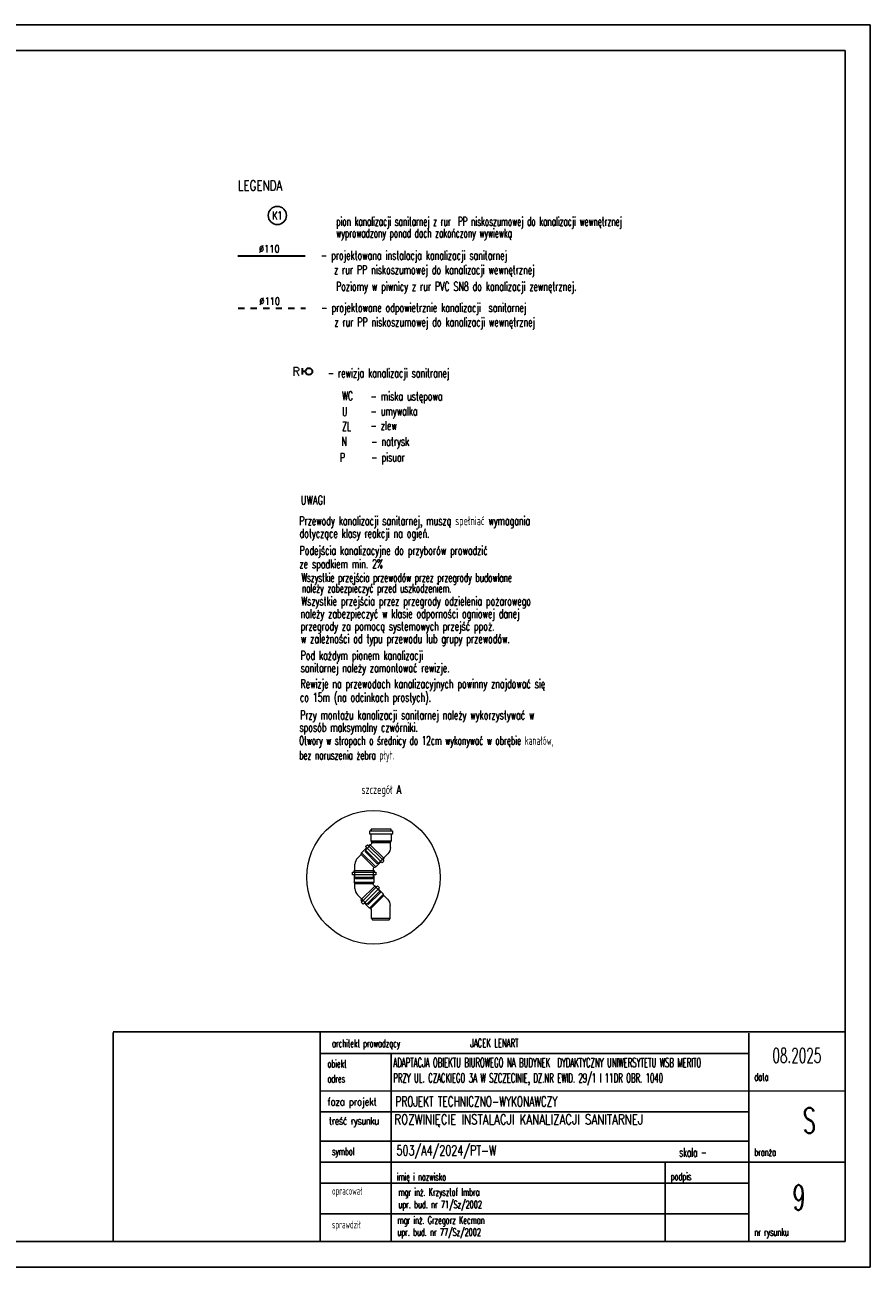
# Model space of a CAD drawing. Header units: millimetres. Extents: x -34676 to 172266, y 39940 to 476087.
# Tile 211 of 256: x 152052 to 172266, y 274875 to 304575. Entities that reach past the tile are written whole.
import ezdxf
from ezdxf.enums import TextEntityAlignment as Align
from ezdxf.lldxf.tags import DXFTag

# ---------------------------------------------------------------- set-up
doc = ezdxf.new("R2010")
doc.units = ezdxf.units.MM
doc.header["$MEASUREMENT"] = 0
doc.linetypes.add('DASHED', pattern=[2, 1, -1])
for name, color, linetype, lineweight in [('# nr wpustów', 200, 'Continuous', 9), ('##pion ks', 7, 'Continuous', 20), ('#ks', 34, 'Continuous', 30)]:
    doc.layers.add(name, color=color, linetype=linetype, lineweight=lineweight)
for name, color, linetype in [('#kan_san-op', 34, 'Continuous'), ('#opisy', 7, 'Continuous'), ('#pol', 2, 'Continuous'), ('0_Nr_pióra__1', 7, 'Continuous'), ('_TABELA', 7, 'Continuous'), ('IS_Opisy_działek_Therm', 7, 'SOLID'), ('IS_Text_Armatury_Wodociag', 7, 'Continuous'), ('ODCINKI', 7, 'Continuous')]:
    doc.layers.add(name, color=color, linetype=linetype)
doc.styles.add('Arial', font='arial.ttf', dxfattribs={"height": 0.2})
doc.styles.add('GLOWNE', font='romans.shx', dxfattribs={"width": 0.8})
doc.styles.add('ROMANS', font='romans', dxfattribs={"width": 0.6})
tags = doc.linetypes.add('DASH', pattern=[15, 10, -5]).pattern_tags.tags
tags[6:7] = [DXFTag(74, 4), DXFTag(75, 0), DXFTag(340, '0'), DXFTag(46, 0.0), DXFTag(50, 0.0), DXFTag(44, 0.0), DXFTag(45, 0.0)]
tags[4:5] = [DXFTag(74, 4), DXFTag(75, 0), DXFTag(340, '0'), DXFTag(46, 0.0), DXFTag(50, 0.0), DXFTag(44, 0.0), DXFTag(45, 0.0)]
tags = doc.linetypes.add('SOLID', pattern=[10, 10, 0]).pattern_tags.tags
tags[6:7] = [DXFTag(74, 4), DXFTag(75, 0), DXFTag(340, '0'), DXFTag(46, 0.0), DXFTag(50, 0.0), DXFTag(44, 0.0), DXFTag(45, 0.0)]
tags[4:5] = [DXFTag(74, 4), DXFTag(75, 0), DXFTag(340, '0'), DXFTag(46, 0.0), DXFTag(50, 0.0), DXFTag(44, 0.0), DXFTag(45, 0.0)]

# ---------------------------------------------------------------- blocks, each defined once
blk = doc.blocks.new('k_110_45')
at = {"layer": '#pol', "color": 7, "linetype": 'Continuous', "lineweight": 0}
for p, q in [((-0.0184, 0.1454), (-0.0157, 0.1546)), ((0.0154, 0.1856), (-0.0157, 0.1546)), ((-0.0157, 0.1546), (0.0686, 0.0703)), ((0.0085, 0.1925), (0.0194, 0.2034)), ((0.1065, 0.0945), (0.0085, 0.1925)), ((0.0194, 0.2034), (0.1105, 0.1122)), ((0.0262, 0.1965), (0.0344, 0.2047)), ((0.0344, 0.2047), (0.1187, 0.1204)), ((-0.055, 0.0084), (-0.055, 0.086)), ((-0.0389, 0.1249), (-0.0184, 0.1454)), ((0.0686, 0.0703), (0.0996, 0.1014)), ((0.1174, 0.1054), (0.1065, 0.0945)), ((0.1105, 0.1122), (0.1174, 0.1054)), ((-0.055, 0.0084), (0.055, 0.0084)), ((-0.0504, 0), (-0.055, 0.0084)), ((0.0504, 0), (-0.0504, 0)), ((0.055, 0.0084), (0.0504, 0)), ((0.055, 0.0632), (0.0594, 0.0676)), ((0.055, 0.0084), (0.055, 0.0632)), ((0.0594, 0.0676), (0.0686, 0.0703))]:
    blk.add_line(p, q, dxfattribs=at)
at = {"layer": '#pol', "color": 7}
for p, q in [((0.0594, 0.0676), (-0.0184, 0.1454)), ((0.1187, 0.1204), (0.1105, 0.1122))]:
    blk.add_line(p, q, dxfattribs=at)
at = {"layer": '#pol', "color": 7, "linetype": 'Continuous', "lineweight": 0}
blk.add_arc((0, 0.086), 0.055, 135, 180, dxfattribs=at)
blk = doc.blocks.new('ttggg')
at = {"layer": '# nr wpustów', "color": 34, "linetype": 'Continuous', "lineweight": 30}
for p, q in [((-0.1, 0.084), (0.002, 0.084)), ((-0.049, 0.033), (-0.049, 0.084))]:
    blk.add_line(p, q, dxfattribs=at)
blk.add_circle((-0.049, -0.02), 0.0531, dxfattribs=at)

msp = doc.modelspace()

# ---------------------------------------------------------------- linework, layer by layer
at = {"layer": '#kan_san-op', "color": 7}
msp.add_ellipse((158090, 300017), major_axis=(-153, 153), ratio=1, start_param=3.926991, end_param=10.210176, dxfattribs=at)
msp.add_ellipse((158090, 300017), major_axis=(-153, 153), ratio=1, start_param=3.926991, end_param=10.210176, dxfattribs=at)
at = {"layer": '#ks', "color": 34}
msp.add_line((157142, 299054), (158758, 299054), dxfattribs=at)
msp.add_line((157142, 299054), (158758, 299054), dxfattribs=at)
at = {"layer": '#ks', "color": 34, "linetype": 'DASHED', "lineweight": 30, "ltscale": 150}
msp.add_line((157151, 297804), (158767, 297804), dxfattribs=at)
msp.add_line((157151, 297804), (158767, 297804), dxfattribs=at)
at = {"color": 7, "linetype": 'DASH', "lineweight": 5, "ltscale": 20}
msp.add_circle((160389, 284194), 1596, dxfattribs=at)
at = {"layer": '0_Nr_pióra__1', "color": 7, "linetype": 'Continuous', "ltscale": 100}
for p, q in [((154166, 280500), (171666, 280500)), ((154166, 275485), (154167, 280485)), ((159117, 275500), (159117, 280500)), ((169366, 275485), (169367, 280466)), ((171666, 280485), (171666, 275485)), ((159117, 279986), (169367, 279985)), ((160812, 275486), (160812, 279986)), ((159117, 279086), (171666, 279085)), ((159117, 278586), (169366, 278586)), ((159117, 277886), (169366, 277885)), ((159117, 277386), (171666, 277385)), ((167366, 275485), (167366, 277386)), ((159117, 276886), (169366, 276885)), ((159117, 276150), (169366, 276149)), ((159167, 275485), (171666, 275485))]:
    msp.add_line(p, q, dxfattribs=at)
at = {"layer": '0_Nr_pióra__1', "color": 7, "linetype": 'Continuous'}
msp.add_line((159117, 278586), (169366, 278586), dxfattribs=at)
at = {"layer": 'IS_Opisy_działek_Therm', "color": 7}
for p, q in [((72266, 304575), (172266, 304575)), ((172266, 304575), (72266, 304575)), ((172266, 274875), (172266, 304575)), ((172266, 304575), (172266, 274875)), ((171666, 303965), (74766, 303965)), ((171666, 275485), (171666, 303965)), ((74766, 275485), (171666, 275485)), ((72266, 274875), (172266, 274875))]:
    msp.add_line(p, q, dxfattribs=at)

# ---------------------------------------------------------------- block references
at = {"layer": '#pol'}
for p, xscale, yscale, zscale, rotation in [((160330, 284666), -3999.999999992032, 3999.999999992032, 3999.999999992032, 315.0000000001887), ((160167, 284161), 4000, 4000, 4000, 359.9999999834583), ((160408, 283685), 3999.999999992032, 4000, 4000, 44.99999999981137), ((160565, 283175), -4000, 4000, 4000, 1.654170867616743e-08)]:
    msp.add_blockref('k_110_45', p, dxfattribs=dict(at, xscale=xscale, yscale=yscale, zscale=zscale, rotation=rotation))
at = {"layer": 'ODCINKI', "color": 34, "lineweight": 30, "xscale": 1500, "yscale": 1500, "zscale": 1500, "rotation": 90}
msp.add_blockref('ttggg', (158816, 296363), dxfattribs=at)

# ---------------------------------------------------------------- texts
at = {"layer": '##pion ks', "color": 7, "linetype": 'Continuous', "lineweight": 30, "insert": (158453, 296387, 9981), "char_height": 200, "width": 240.82, "attachment_point": 1, "style": 'Arial'}
msp.add_mtext('\\Fromans.shx;\\T0.75;R', dxfattribs=at)
at = {"layer": '#kan_san-op', "color": 7, "style": 'GLOWNE', "width": 0.7}
msp.add_text('K1', height=196.4, dxfattribs=at).set_placement((158090, 300017), align=Align.MIDDLE_CENTER)
msp.add_text('K1', height=196.4, dxfattribs=at).set_placement((158090, 300017), align=Align.MIDDLE_CENTER)
at = {"layer": '#opisy', "color": 7, "style": 'ROMANS', "width": 0.8}
for s, p in [('%%C110', (157651, 299130)), ('∅110', (157651, 299130)), ('%%C110', (157660, 297880)), ('∅110', (157660, 297880))]:
    msp.add_text(s, height=180, dxfattribs=at).set_placement(p)
at = {"layer": '0_Nr_pióra__1', "color": 7, "linetype": 'Continuous', "style": 'ROMANS'}
for s, width, p in [('ROZWINIĘCIE INSTALACJI KANALIZACJI SANITARNEJ', 0.75, (160888, 278288)), ('503/A4/2024/PT-W', 0.7, (160939, 277546))]:
    msp.add_text(s, height=240, rotation=359.9976, dxfattribs=dict(at, width=width)).set_placement(p)
at = {"layer": '0_Nr_pióra__1', "color": 7, "linetype": 'Continuous', "rotation": 359.9976, "style": 'ROMANS'}
for s, insert, char_height, attachment_point in [('{\\Q0;architekt prowadzący}', (159398, 280196), 180, 4), ('{JACEK LENART}', (162705, 280233), 200, 4), ('\\Fromans|c238;08.2025', (170514, 279936), 350, 5), ('{\\Q0;obiekt}', (159289, 279740), 180, 4), ('\\pxql;\\W0.55;ADAPTACJA OBIEKTU BIUROWEGO NA BUDYNEK  DYDAKTYCZNY UNIWERSYTETU WSB MERITO \\PPRZY UL. CZACKIEGO 3A W SZCZECINIE, DZ.NR EWID. 29/1 I 11DR OBR. 1040 ', (160862, 279545), 220, 4), ('{\\Q0;adres}', (159289, 279380), 180, 4), ('{\\Q0;data}', (169497, 279423), 180, 4), ('\\pxql;\\Fromans.shx;\\W0.65;\\A1;PROJEKT TECHNICZNO-WYKONAWCZY', (160916, 278835), 240, 4), ('\\pxqc;S', (170514, 278381), 600, 4), ('{\\Q0;symbol}', (159398, 277612), 180, 4), ('{\\Q0;branża}', (169496, 277623), 180, 4), ('{\\Q0;imię i nazwisko}', (160945, 277012), 180, 4), ('{\\Fromans|c128;\\Q0;mgr in\\Fromans,bigfont|c238;ż\\Fromans|c128;. Krzysztof Imbra\\Pupr. bud. nr 71/Sz/2002}', (160985, 276492), 180, 4), ('{\\Q0;podpis}', (167496, 277013), 180, 4), ('{\\Q0;opracował}', (159398, 276671), 180, 4), ('{\\Q0;mgr inż. Grzegorz Kecman}', (160963, 275968), 180, 4), ('{\\Q0;sprawdził}', (159398, 275866), 180, 4), ('{\\Q0;upr. bud. nr 7\\Fromans,bigfont|c238;7\\Fromans|c238;/Sz/2002}', (160961, 275680), 180, 4), ('{\\Q0;nr rysunku}', (169496, 275683), 180, 4)]:
    msp.add_mtext(s, dxfattribs=dict(at, insert=insert, char_height=char_height, attachment_point=attachment_point))
at = {"layer": '0_Nr_pióra__1', "color": 7, "linetype": 'Continuous', "char_height": 180, "attachment_point": 4, "rotation": 359.9976, "line_spacing_factor": 0.8, "style": 'ROMANS'}
for s, insert in [('\\W0.8;faza projekt', (159289, 278799)), ('\\T0.9;\\W0.8;treść rysunku', (159322, 278343))]:
    msp.add_mtext(s, dxfattribs=dict(at, insert=insert))
at = {"layer": '0_Nr_pióra__1', "color": 7, "linetype": 'Continuous', "insert": (167702, 277621), "char_height": 210, "width": 2283.42, "attachment_point": 4, "line_spacing_factor": 0.9, "style": 'ROMANS'}
msp.add_mtext('skala -', dxfattribs=at)
at = {"layer": '0_Nr_pióra__1', "color": 0, "linetype": 'Continuous', "insert": (170564, 276539), "char_height": 600, "attachment_point": 5, "rotation": 359.9976, "style": 'ROMANS'}
msp.add_mtext('9', dxfattribs=at)
at = {"layer": '_TABELA', "color": 7, "style": 'ROMANS', "width": 0.75}
msp.add_text('LEGENDA', height=240, dxfattribs=at).set_placement((157150, 300613))
msp.add_text('LEGENDA', height=240, dxfattribs=at).set_placement((157150, 300613))
at = {"layer": 'IS_Text_Armatury_Wodociag', "color": 7, "linetype": 'SOLID', "lineweight": 5, "ltscale": 10, "style": 'ROMANS'}
for s, width, p in [('- projektowana instalacja kanalizacji sanitarnej', 0.65, (159131, 298960)), (' z rur PP niskoszumowej do kanalizacji wewnętrznej', 0.65, (159350, 298615)), ('Poziomy w piwnicy z rur PVC SN8 do kanalizacji zewnętrznej.', 0.65, (159495, 298217)), ('- projektowane odpowietrznie kanalizacji  sanitarnej', 0.65, (159140, 297710)), (' z rur PP niskoszumowej do kanalizacji wewnętrznej', 0.65, (159359, 297365)), ('- rewizja kanalizacji sanitranej', 0.65, (159295, 296146)), ('- rewizja kanalizacji sanitranej', 0.65, (159295, 296146)), ('WC', 0.65, (159637, 295599)), ('WC', 0.65, (159637, 295599)), ('- miska ustępowa ', 0.65, (160319, 295593)), ('- miska ustępowa ', 0.65, (160319, 295593)), ('U', 0.65, (159637, 295225)), ('U', 0.65, (159637, 295225)), ('- umywalka', 0.65, (160319, 295236)), ('- umywalka', 0.65, (160319, 295236)), ('ZL', 0.65, (159637, 294871)), ('ZL', 0.65, (159637, 294871)), ('- zlew', 0.65, (160319, 294889)), ('- zlew', 0.65, (160319, 294889)), ('N', 0.65, (159626, 294513)), ('N', 0.65, (159626, 294513)), ('- natrysk', 0.65, (160336, 294511)), ('- natrysk', 0.65, (160336, 294511)), ('P', 0.65, (159585, 294125)), ('- pisuar', 0.65, (160336, 294133)), ('UWAGI', 0.7, (158649, 293108)), ('UWAGI', 0.7, (158649, 293108)), ('Przewody kanalizacji sanitarnej, muszą spełniać wymagania', 0.65, (158616, 292613)), ('dotyczące klasy reakcji na ogień.', 0.65, (158622, 292313)), ('Podejścia kanalizacyjne do przyborów prowadzić', 0.65, (158622, 291905)), ('ze spadkiem min. 2%%% ', 0.65, (158619, 291582)), ('Wszystkie przejścia przez przegrody odzielenia pożarowego', 0.65, (158662, 290694)), ('należy zabezpieczyć w klasie odporności ogniowej danej', 0.65, (158645, 290394)), ('przegrody za pomocą systemowych przejść ppoż. ', 0.65, (158645, 290094)), ('w zależności od typu przewodu lub grupy przewodów.', 0.65, (158654, 289794)), ('Pod każdym pionem kanalizacji', 0.65, (158648, 289397)), ('sanitarnej należy zamontować rewizje.', 0.65, (158648, 289097)), ('Rewizje na przewodach kanalizacyjnych powinny znajdować się ', 0.65, (158645, 288717)), ('co 15m (na odcinkach prostych).', 0.65, (158629, 288392)), ('Przy montażu kanalizacji sanitarnej należy wykorzystywać w ', 0.65, (158638, 287971)), ('sposób maksymalny czwórniki. ', 0.65, (158620, 287676))]:
    msp.add_text(s, height=210, dxfattribs=dict(at, width=width)).set_placement(p)
at = {"layer": 'IS_Text_Armatury_Wodociag', "color": 7, "linetype": 'SOLID', "lineweight": 5, "ltscale": 10, "style": 'ROMANS', "width": 0.65}
msp.add_text('szczegół A', height=210, dxfattribs=at).set_placement((160574, 286292), align=Align.MIDDLE_CENTER)
at = {"layer": 'IS_Text_Armatury_Wodociag', "color": 7, "linetype": 'SOLID', "lineweight": 5, "ltscale": 10, "insert": (167566, 299421), "char_height": 210, "width": 8067.29, "attachment_point": 9, "line_spacing_factor": 0.8, "style": 'ROMANS'}
msp.add_mtext('\\pxql;pion kanalizacji sanitarnej z rur  PP niskoszumowej do kanalizacji wewnętrznej wyprowadzony ponad dach zakończony wywiewką ', dxfattribs=at)
at = {"layer": 'IS_Text_Armatury_Wodociag', "color": 7, "linetype": 'SOLID', "lineweight": 5, "ltscale": 10, "char_height": 210, "width": 8864.15, "attachment_point": 4, "style": 'ROMANS'}
for s, insert in [('\\W0.6;Wszystkie przejścia przewodów przez przegrody budowlane ', (158668, 291325)), ('\\W0.6;należy zabezpieczyć przed uszkodzeniem.', (158676, 291073)), ('\\pxql;Otwory w stropach o średnicy do 12cm wykonywać w obrębie kanałów, \\Pbez naruszenia żebra płyt. ', (158611, 287258))]:
    msp.add_mtext(s, dxfattribs=dict(at, insert=insert))

doc.saveas('drawing.dxf')
